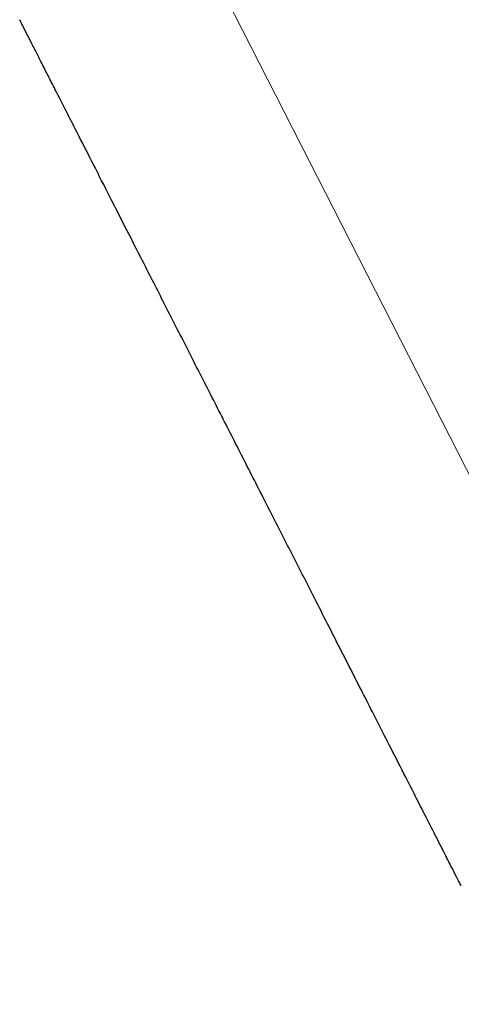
# Model space of a CAD drawing. Header units: millimetres. Extents: x 8 to 578, y 12 to 587.
# Tile 90 of 156: x 74.429 to 75.37, y 523.31 to 525.409. Entities that reach past the tile are written whole.
import ezdxf

# ---------------------------------------------------------------- set-up
doc = ezdxf.new("R2010")
doc.units = ezdxf.units.MM

msp = doc.modelspace()

# ---------------------------------------------------------------- linework, layer by layer
at = {"color": 252, "linetype": 'Continuous', "lineweight": 0}
msp.add_line((75.9615, 523.3102), (74.5728, 526.0356), dxfattribs=at)
at = {"color": 7, "linetype": 'Continuous', "lineweight": 30}
msp.add_open_spline([(75.3692, 523.5625), (75.3693, 523.5624), (75.3695, 523.562), (75.3644, 523.5719), (75.3562, 523.5881), (75.3471, 523.606), (75.339, 523.6217), (75.3298, 523.6398), (75.3166, 523.6659), (75.2981, 523.7022), (75.2727, 523.7519), (75.244, 523.8082), (75.2157, 523.8639), (75.1891, 523.916), (75.1653, 523.9628), (75.1404, 524.0115), (75.1147, 524.0621), (75.0879, 524.1147), (75.0545, 524.1801), (75.0144, 524.2589), (74.9673, 524.3513), (74.9194, 524.4453), (74.8712, 524.5399), (74.8233, 524.634), (74.7841, 524.7108), (74.7536, 524.7708), (74.7309, 524.8152), (74.7086, 524.859), (74.6806, 524.9139), (74.6478, 524.9783), (74.6114, 525.0497), (74.5776, 525.1161), (74.55, 525.1703), (74.5278, 525.2139), (74.5103, 525.2482), (74.4944, 525.2794), (74.4801, 525.3075), (74.4674, 525.3324), (74.4541, 525.3585), (74.4416, 525.383), (74.4324, 525.401), (74.4282, 525.4094), (74.4287, 525.4084), (74.4288, 525.4081)], degree=3, knots=[0, 0, 0, 0, 0.0188278, 0.0514376, 0.0837441, 0.0998966, 0.1161026, 0.1324049, 0.1488454, 0.1789147, 0.2087546, 0.2386353, 0.2688261, 0.2889151, 0.3088625, 0.3287478, 0.3486512, 0.3686528, 0.3888316, 0.4214413, 0.4537478, 0.4860956, 0.5188278, 0.5514376, 0.5837441, 0.5998966, 0.6161026, 0.6324049, 0.6488454, 0.6789147, 0.7087546, 0.7386353, 0.7688261, 0.7889151, 0.8088625, 0.8287478, 0.8486512, 0.8686528, 0.8888316, 0.9214413, 0.9537478, 0.9860956, 1, 1, 1, 1], dxfattribs=at)

doc.saveas('drawing.dxf')
